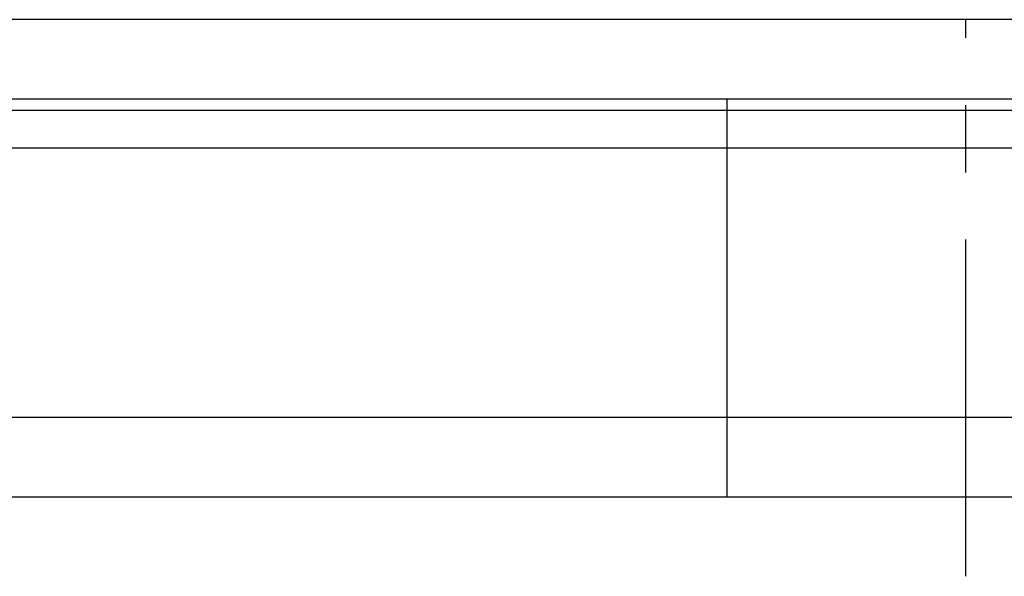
# Model space of a CAD drawing. Header units: millimetres. Extents: x 465 to 869, y -391 to -257.
# Tile 35 of 52: x 779 to 798, y -371 to -361. Entities that reach past the tile are written whole.
import ezdxf
from ezdxf.lldxf.tags import DXFTag

# ---------------------------------------------------------------- set-up
doc = ezdxf.new("R2010")
doc.units = ezdxf.units.MM
doc.linetypes.add('CENTERX2', pattern=[101.6, 63.5, -12.7, 12.7, -12.7])
for name, color, linetype in [('HID', 2, 'DASHED'), ('OUT', 3, 'CONTINUOUS'), ('中心線', 1, 'CENTERX2')]:
    doc.layers.add(name, color=color, linetype=linetype)
tags = doc.linetypes.add('DASHED', pattern=[25.72, 12.86, -12.86]).pattern_tags.tags
tags[6:7] = [DXFTag(74, 4), DXFTag(75, 0), DXFTag(340, '0'), DXFTag(46, 0.0), DXFTag(50, 0.0), DXFTag(44, 0.0), DXFTag(45, 0.0)]
tags[4:5] = [DXFTag(74, 4), DXFTag(75, 0), DXFTag(340, '0'), DXFTag(46, 0.0), DXFTag(50, 0.0), DXFTag(44, 0.0), DXFTag(45, 0.0)]

msp = doc.modelspace()

# ---------------------------------------------------------------- linework, layer by layer
at = {"layer": 'HID', "color": 0, "ltscale": 0.1}
msp.add_line((792.57, -369.89), (792.57, -362.39), dxfattribs=at)
at = {"layer": 'OUT', "color": 0, "ltscale": 0.1}
for p, q in [((825.04, -360.89), (702.04, -360.89)), ((825.04, -362.39), (702.04, -362.39)), ((658.933, -362.598), (857.07, -362.598)), ((658.573, -363.305), (857.07, -363.305)), ((658.183, -368.39), (857.07, -368.39)), ((612.07, -369.89), (857.07, -369.89))]:
    msp.add_line(p, q, dxfattribs=at)
at = {"layer": '中心線', "color": 0, "ltscale": 0.1}
msp.add_line((797.07, -371.39), (797.07, -360.89), dxfattribs=at)

doc.saveas('drawing.dxf')
